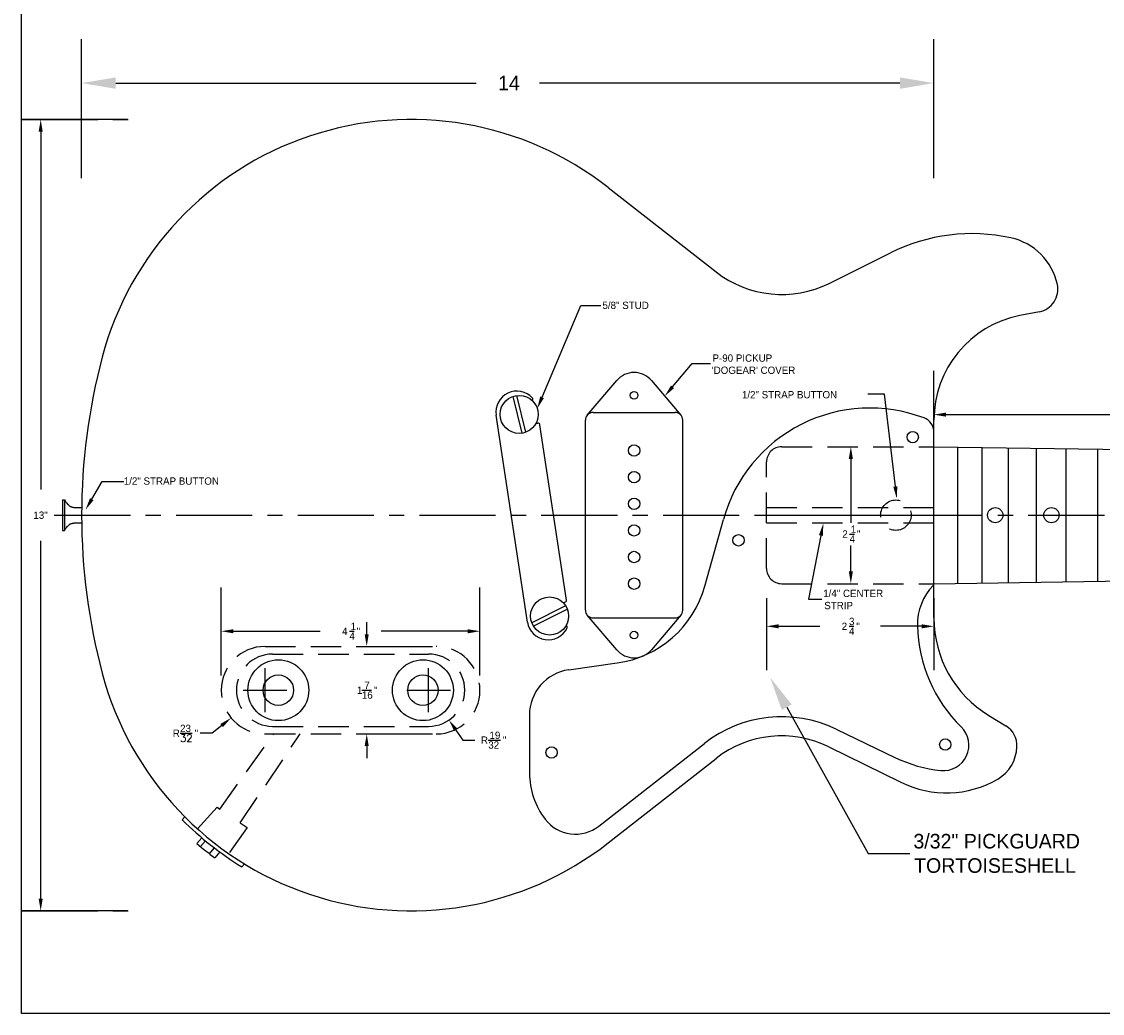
# Model space of a CAD drawing. Extents: x 0.2 to 41.2, y 0.2 to 29.2.
# Tile 1 of 12: x 0.2 to 18, y 0.2 to 16.5. Entities that reach past the tile are written whole.
import ezdxf

# ---------------------------------------------------------------- set-up
doc = ezdxf.new("R2010")
doc.units = 0
doc.linetypes.add('CENTER', pattern=[2, 1.25, -0.25, 0.25, -0.25])
doc.linetypes.add('DASHED', pattern=[0.75, 0.5, -0.25])
doc.layers.get('0').update_dxf_attribs({"linetype": 'CONTINUOUS'})
doc.layers.get('DEFPOINTS').update_dxf_attribs({"linetype": 'CONTINUOUS'})
for name, color, linetype in [('FILLS', 5, 'CONTINUOUS'), ('MAIN', 7, 'CONTINUOUS'), ('TITLEBLOCK', 7, 'CONTINUOUS')]:
    doc.layers.add(name, color=color, linetype=linetype)
doc.styles.add('ROMANC', font='romanc')
doc.dimstyles.get("Standard").update_dxf_attribs({"dimtxt": 0.18, "dimasz": 0.18, "dimexe": 0.18, "dimexo": 0.0625, "dimgap": 0.09, "dimtad": 0, "dimtih": 1, "dimtoh": 1, "dimzin": 0, "dimcen": 0.09, "dimazin": 3, "dimtfac": 1, "dimtofl": 0, "dimtmove": 0, "dimatfit": 3})

# ---------------------------------------------------------------- blocks, each defined once
blk = doc.blocks.new('*D1')
at = {"color": 0, "linetype": 'BYBLOCK'}
for p, q in [((1.236, 13.973), (1.236, 16.253)), ((15.236, 13.973), (15.236, 16.253)), ((1.796, 15.533), (7.716, 15.533)), ((14.676, 15.533), (8.756, 15.533))]:
    blk.add_line(p, q, dxfattribs=at)
for points in [[(1.796, 15.626), (1.796, 15.439), (1.236, 15.533)], [(14.676, 15.626), (14.676, 15.439), (15.236, 15.533)]]:
    blk.add_solid(points, dxfattribs=at)
at = {"layer": 'DEFPOINTS', "color": 0, "linetype": 'BYBLOCK'}
for p in [(15.236, 15.533), (1.236, 13.733), (15.236, 13.733)]:
    blk.add_point(p, dxfattribs=at)
at = {"color": 0, "linetype": 'CONTINUOUS'}
blk.add_text('14', height=0.24, dxfattribs=at).set_placement((8.076, 15.413))
blk = doc.blocks.new('*D2')
at = {"color": 0, "linetype": 'BYBLOCK'}
for p, q in [((3.529, 5.799), (3.529, 7.248)), ((7.779, 5.799), (7.779, 7.248)), ((3.729, 6.528), (5.154, 6.528)), ((7.579, 6.528), (6.154, 6.528))]:
    blk.add_line(p, q, dxfattribs=at)
at = {"color": 0, "linetype": 'CONTINUOUS'}
blk.add_polyline3d([(5.634, 6.528, 0), (5.714, 6.528, 0)], dxfattribs=at)
at = {"color": 0, "linetype": 'BYBLOCK'}
for points in [[(3.729, 6.561), (3.729, 6.494), (3.529, 6.528)], [(7.579, 6.561), (7.579, 6.494), (7.779, 6.528)]]:
    blk.add_solid(points, dxfattribs=at)
at = {"layer": 'DEFPOINTS', "color": 0, "linetype": 'BYBLOCK'}
for p in [(7.779, 6.528), (3.529, 5.559), (7.779, 5.559)]:
    blk.add_point(p, dxfattribs=at)
at = {"color": 0, "linetype": 'CONTINUOUS'}
for s, p in [('4', (5.514, 6.468)), ('1', (5.654, 6.548)), ('"', (5.754, 6.468)), ('4', (5.634, 6.388))]:
    blk.add_text(s, height=0.12, dxfattribs=at).set_placement(p)
blk = doc.blocks.new('*D3')
at = {"color": 0, "linetype": 'BYBLOCK'}
for p, q in [((5.919, 6.478), (5.919, 6.678)), ((5.894, 6.278), (6.639, 6.278)), ((5.894, 4.841), (6.639, 4.841)), ((5.919, 4.641), (5.919, 4.441))]:
    blk.add_line(p, q, dxfattribs=at)
at = {"color": 0, "linetype": 'CONTINUOUS'}
blk.add_polyline3d([(5.839, 5.559, 0), (5.999, 5.559, 0)], dxfattribs=at)
at = {"color": 0, "linetype": 'BYBLOCK'}
for points in [[(5.885, 6.478), (5.952, 6.478), (5.919, 6.278)], [(5.885, 4.641), (5.952, 4.641), (5.919, 4.841)]]:
    blk.add_solid(points, dxfattribs=at)
at = {"layer": 'DEFPOINTS', "color": 0, "linetype": 'BYBLOCK'}
for p in [(5.654, 6.278), (5.919, 6.278), (5.654, 4.841)]:
    blk.add_point(p, dxfattribs=at)
at = {"color": 0, "linetype": 'CONTINUOUS'}
for s, p in [('7', (5.879, 5.579)), ('1', (5.759, 5.499)), ('16', (5.839, 5.419)), ('"', (6.039, 5.499))]:
    blk.add_text(s, height=0.12, dxfattribs=at).set_placement(p)
blk = doc.blocks.new('*D4')
at = {"color": 0, "linetype": 'BYBLOCK'}
for p, q in [((12.486, 7.069), (12.486, 5.889)), ((15.236, 7.069), (15.236, 5.889)), ((12.686, 6.609), (13.361, 6.609)), ((15.036, 6.609), (14.361, 6.609))]:
    blk.add_line(p, q, dxfattribs=at)
at = {"color": 0, "linetype": 'CONTINUOUS'}
blk.add_polyline3d([(13.841, 6.609, 0), (13.921, 6.609, 0)], dxfattribs=at)
at = {"color": 0, "linetype": 'BYBLOCK'}
for points in [[(12.686, 6.642), (12.686, 6.575), (12.486, 6.609)], [(15.036, 6.642), (15.036, 6.575), (15.236, 6.609)]]:
    blk.add_solid(points, dxfattribs=at)
at = {"layer": 'DEFPOINTS', "color": 0, "linetype": 'BYBLOCK'}
for p in [(12.486, 7.309), (15.236, 7.309), (12.486, 6.609)]:
    blk.add_point(p, dxfattribs=at)
at = {"color": 0, "linetype": 'CONTINUOUS'}
for s, p in [('3', (13.841, 6.629)), ('2', (13.721, 6.549)), ('4', (13.841, 6.469)), ('"', (13.961, 6.549))]:
    blk.add_text(s, height=0.12, dxfattribs=at).set_placement(p)
blk = doc.blocks.new('*D5')
at = {"color": 0, "linetype": 'BYBLOCK'}
for p, q in [((15.236, 9.799), (15.236, 10.806)), ((33.33, 9.524), (33.33, 10.806)), ((15.436, 10.086), (23.683, 10.086)), ((33.13, 10.086), (24.883, 10.086))]:
    blk.add_line(p, q, dxfattribs=at)
at = {"color": 0, "linetype": 'CONTINUOUS'}
blk.add_polyline3d([(24.243, 10.086, 0), (24.443, 10.086, 0)], dxfattribs=at)
at = {"color": 0, "linetype": 'BYBLOCK'}
for points in [[(15.436, 10.12), (15.436, 10.053), (15.236, 10.086)], [(33.13, 10.12), (33.13, 10.053), (33.33, 10.086)]]:
    blk.add_solid(points, dxfattribs=at)
at = {"layer": 'DEFPOINTS', "color": 0, "linetype": 'BYBLOCK'}
for p in [(33.33, 10.086), (15.236, 9.559), (33.33, 9.284)]:
    blk.add_point(p, dxfattribs=at)
at = {"color": 0, "linetype": 'CONTINUOUS'}
for s, p in [('18', (24.043, 10.026)), ('3', (24.303, 10.106)), ('"', (24.483, 10.026)), ('32', (24.243, 9.946))]:
    blk.add_text(s, height=0.12, dxfattribs=at).set_placement(p)

msp = doc.modelspace()

# ---------------------------------------------------------------- linework, layer by layer
at = {"color": 0, "linetype": 'BYBLOCK'}
for p, q in [((1.98822, 14.934391), (0.25, 14.934391)), ((1.98822, 14.934391), (0.25, 14.934391)), ((0.563174, 14.734391), (0.563174, 8.854391)), ((13.871063, 9.359391), (13.871063, 8.309391)), ((0.563174, 2.134391), (0.563174, 8.014391)), ((13.871063, 7.509391), (13.871063, 7.934391)), ((4.248151, 5.199391), (4.248151, 5.919391)), ((6.935651, 5.199391), (6.935651, 5.919391)), ((3.888151, 5.559391), (4.608151, 5.559391)), ((6.575651, 5.559391), (7.295651, 5.559391)), ((3.536132, 4.978761), (3.381135, 4.852365)), ((3.381135, 4.852365), (3.181135, 4.852365)), ((7.383534, 4.904075), (7.496387, 4.738955)), ((7.496387, 4.738955), (7.696387, 4.738955)), ((1.98822, 1.934391), (0.25, 1.934391)), ((1.74822, 1.934391), (0.25, 1.934391))]:
    msp.add_line(p, q, dxfattribs=at)
at = {"color": 0, "linetype": 'CONTINUOUS'}
for points in [[(13.851063, 8.125032, 0), (13.931063, 8.125032, 0)], [(7.91537, 4.738955, 0), (8.11537, 4.738955, 0)]]:
    msp.add_polyline3d(points, dxfattribs=at)
at = {"color": 0, "linetype": 'BYBLOCK'}
for points in [[(0.529841, 14.734391), (0.596508, 14.734391), (0.563174, 14.934391)], [(13.83773, 9.359391), (13.904397, 9.359391), (13.871063, 9.559391)], [(13.83773, 7.509391), (13.904397, 7.509391), (13.871063, 7.309391)], [(3.515066, 5.004594), (3.557198, 4.952928), (3.691129, 5.105157)], [(7.411054, 4.922883), (7.356014, 4.885266), (7.270682, 5.069194)], [(0.529841, 2.134391), (0.596508, 2.134391), (0.563174, 1.934391)]]:
    msp.add_solid(points, dxfattribs=at)
at = {"layer": 'DEFPOINTS', "color": 0, "linetype": 'BYBLOCK'}
for p in [(0.563174, 14.934391), (0.59047, 14.934391), (2.22822, 14.934391), (2.22822, 14.934391), (13.871063, 9.559391), (14.137796, 9.559391), (14.137796, 7.309391), (4.248151, 5.559391), (6.935651, 5.559391), (3.691129, 5.105157), (7.270682, 5.069194), (1.98822, 1.934391), (2.22822, 1.934391)]:
    msp.add_point(p, dxfattribs=at)
at = {"layer": 'FILLS'}
msp.add_line((0.25, 0.5), (0.25, 1.5), dxfattribs=at)
at = {"layer": 'MAIN', "linetype": 'CENTER'}
for p, q in [((0.25, 14.934391), (2.22822, 14.934391)), ((0.786422, 8.434391), (41.25, 8.434391)), ((0.25, 1.934391), (2.22822, 1.934391))]:
    msp.add_line(p, q, dxfattribs=at)
at = {"layer": 'MAIN'}
for p, q in [((9.884397, 13.81888), (11.657607, 12.431228)), ((13.516561, 12.243059), (14.522993, 12.744531)), ((16.969655, 11.777671), (16.645883, 11.713539)), ((9.540798, 10.078), (10.025574, 10.646469)), ((10.596246, 10.646469), (11.081022, 10.078)), ((8.31795, 10.384808), (8.468222, 9.781371)), ((8.378598, 10.399911), (8.52887, 9.796474)), ((9.63591, 10.121891), (10.98591, 10.121891)), ((8.559139, 6.678923), (8.046083, 10.07792)), ((8.698595, 9.942554), (8.729495, 9.947218)), ((9.51091, 6.871891), (9.51091, 9.996891)), ((11.11091, 6.871891), (11.11091, 9.996891)), ((15.23591, 6.746891), (15.23591, 9.996891)), ((15.23591, 8.434391), (15.23591, 9.996891)), ((9.199761, 7.041082), (8.765059, 9.920983)), ((15.23591, 9.559391), (33.51716, 9.281541)), ((15.62596, 7.315319), (15.62596, 9.553463)), ((16.02596, 7.321399), (16.02596, 9.547383)), ((16.46096, 7.32801), (16.46096, 9.540772)), ((16.922178, 7.33502), (16.922178, 9.533762)), ((17.410822, 7.342447), (17.410822, 9.526335)), ((17.928523, 7.350315), (17.928523, 9.518467)), ((0.92341, 8.684391), (0.92341, 8.184391)), ((0.92341, 8.684391), (0.95466, 8.684391)), ((0.95466, 8.684391), (0.95466, 8.184391)), ((11.47341, 7.270818), (11.776766, 8.363381)), ((12.48591, 8.434391), (15.23591, 8.434391)), ((0.92341, 8.184391), (0.95466, 8.184391)), ((15.23591, 7.309391), (33.51716, 7.587241)), ((9.186202, 6.947246), (8.632223, 6.664713)), ((9.142625, 7.000854), (9.173525, 7.005518)), ((9.214598, 6.891569), (8.660618, 6.609036)), ((10.025574, 6.222313), (9.540798, 6.790782)), ((9.63591, 6.746891), (10.98591, 6.746891)), ((11.081022, 6.790782), (10.596246, 6.222313)), ((9.23715, 5.894096), (10.031619, 6.006157)), ((8.591901, 5.151447), (8.591901, 4.20052)), ((16.13558, 5.145531), (16.417917, 4.973569)), ((2.852904, 4.852365), (3.052904, 4.852365)), ((13.627836, 4.919157), (14.60456, 4.450835)), ((9.731707, 3.327227), (11.465018, 4.683654)), ((13.509884, 4.629032), (14.692983, 4.045808)), ((9.884397, 3.049902), (11.657607, 4.437554)), ((2.928645, 3.480033), (2.888343, 3.431934)), ((3.210241, 3.134904), (3.129959, 3.039089)), ((3.189613, 2.989179), (3.269137, 3.085621)), ((3.334276, 2.869894), (3.413799, 2.966335)), ((3.504601, 2.902324), (3.42416, 2.806319)), ((3.910272, 2.705277), (3.869689, 2.656843))]:
    msp.add_line(p, q, dxfattribs=at)
at = {"layer": 'MAIN', "linetype": 'DASHED'}
for p, q in [((12.73591, 9.559391), (15.23591, 9.559391)), ((12.48591, 7.559391), (12.48591, 9.309391)), ((12.48591, 8.559391), (15.23591, 8.559391)), ((12.48591, 8.309391), (15.23591, 8.309391)), ((12.73591, 7.309391), (15.23591, 7.309391)), ((4.248151, 6.278141), (7.060651, 6.278141)), ((4.373151, 6.153141), (6.935651, 6.153141)), ((3.508378, 3.605539), (4.38547, 4.840641)), ((3.838998, 3.379938), (4.827948, 4.840641)), ((4.248151, 4.840641), (7.060651, 4.840641)), ((4.373151, 4.965641), (6.935651, 4.965641)), ((3.13758, 3.281418), (3.463705, 3.636022)), ((3.463705, 3.636022), (3.508378, 3.605539)), ((3.838998, 3.379938), (3.953835, 3.301579)), ((3.953835, 3.301579), (3.648464, 2.876266))]:
    msp.add_line(p, q, dxfattribs=at)
at = {"layer": 'MAIN'}
for points in [[(0.95466, 8.684391, 0.006821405), (0.972551, 8.658849, 0.011027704), (0.984175, 8.643454, 0.001114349), (1.005261, 8.616893, 0.006931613), (1.008719, 8.612678, 0.025565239), (1.01845, 8.602276, 0.020704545), (1.031598, 8.5906, 0.03509428), (1.043053, 8.582514, 0.033453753), (1.056116, 8.575753, 0.027952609), (1.071123, 8.570193, 0.03007106), (1.085578, 8.566674, 0.013171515), (1.107086, 8.563372, 0.017617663), (1.12329, 8.561897, 0.004047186), (1.128471, 8.561651, 0.000475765), (1.172556, 8.559958, 0.00715131), (1.196674, 8.5594, 0.004311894), (1.236682, 8.559391)], [(0.95466, 8.184391, -0.006821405), (0.972551, 8.209933, -0.011027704), (0.984175, 8.225328, -0.001114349), (1.005261, 8.251888, -0.006931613), (1.008719, 8.256103, -0.025565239), (1.01845, 8.266505, -0.020704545), (1.031598, 8.278182, -0.03509428), (1.043053, 8.286268, -0.033453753), (1.056116, 8.293028, -0.027952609), (1.071123, 8.298588, -0.03007106), (1.085578, 8.302108, -0.013171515), (1.107086, 8.30541, -0.017617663), (1.12329, 8.306885, -0.004047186), (1.128471, 8.307131, -0.000475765), (1.172556, 8.308824, -0.00715131), (1.196674, 8.309382, -0.004311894), (1.236682, 8.309391)]]:
    msp.add_lwpolyline(points, format="xyb", dxfattribs=at)
at = {"layer": 'MAIN', "linetype": 'CONTINUOUS'}
for points in [[(8.798479, 10.371107, 0), (9.43432, 11.878241, 0)], [(9.43432, 11.878241, 0), (9.76187, 11.878241, 0)], [(10.943005, 10.543922, 0), (11.263141, 10.923686, 0)], [(11.263141, 10.923686, 0), (11.563395, 10.923686, 0)], [(14.423306, 10.420355, 0), (14.147608, 10.420355, 0)], [(14.602056, 8.904959, 0), (14.423306, 10.420355, 0)], [(1.401629, 8.696011, 0), (1.57312, 8.987303, 0)], [(1.57312, 8.987303, 0), (1.927966, 8.987303, 0)], [(13.38063, 8.100916, 0), (13.178382, 7.056842, 0)], [(13.178382, 7.056842, 0), (13.391967, 7.056842, 0)], [(12.818571, 5.279876, 0), (14.156499, 2.878151, 0)], [(14.156499, 2.878151, 0), (14.838895, 2.878151, 0)]]:
    msp.add_polyline3d(points, dxfattribs=at)
at = {"layer": 'MAIN'}
for centre, radius in [((8.42341, 10.090641), 0.3125), ((10.31091, 10.403141), 0.0625), ((14.887531, 9.717595), 0.09375), ((10.31091, 9.496891), 0.09375), ((10.31091, 9.059391), 0.09375), ((10.31091, 8.621891), 0.09375), ((16.24346, 8.434391), 0.125), ((17.1665, 8.434391), 0.125), ((10.31091, 8.184391), 0.09375), ((12.025781, 8.021935), 0.09375), ((10.31091, 7.746891), 0.09375), ((10.31091, 7.309391), 0.09375), ((8.92341, 6.778141), 0.3125), ((10.31091, 6.465641), 0.0625), ((4.466901, 5.559391), 0.5), ((6.841901, 5.559391), 0.5), ((4.466901, 5.559391), 0.25), ((6.841901, 5.559391), 0.25), ((8.95612, 4.535863), 0.09375), ((15.422193, 4.666176), 0.09375)]:
    msp.add_circle(centre, radius, dxfattribs=at)
at = {"layer": 'MAIN', "linetype": 'DASHED'}
msp.add_circle((14.61091, 8.434391), 0.25, dxfattribs=at)
at = {"layer": 'MAIN'}
for centre, radius, start, end in [((6.648891, 9.684391), 5.25, 51.9545117, 165.1428345), ((15.86091, 10.059391), 3, 77.7329833, 116.4855633), ((16.285846, 12.013727), 1, 12.1736358, 77.7329833), ((12.736109, 13.809391), 1.75, 231.9545117, 296.4855633), ((16.896792, 12.145524), 0.375, 281.2039046, 12.1736358), ((16.98591, 9.996891), 1.75, 101.2039046, 180), ((11.36091, 8.434391), 10.125, 165.1428345, 180), ((10.31091, 10.403141), 0.375, 40.4567334, 139.5432666), ((8.385982, 10.129225), 0.34375, 42.6419997, 188.5836215), ((8.615858, 10.340918), 0.03125, 313.7128034, 42.6419997), ((9.63591, 9.996891), 0.125, 90, 180), ((10.98591, 9.996891), 0.125, 0, 90), ((14.185637, 7.694545), 2.5, 69.1650441, 164.482397), ((8.734159, 9.916318), 0.03125, 8.5836215, 98.5836215), ((14.98591, 9.797415), 0.25, 0, 69.1650441), ((11.36091, 8.434391), 10.125, 180, 194.8571655), ((15.902326, 6.635715), 0.9375, 136.0686177, 181.2096607), ((15.20466, 7.30783), 0.03125, 316.0686177, 0), ((9.7872, 7.739004), 1.75, 278.0286384, 344.482397), ((9.168861, 7.036418), 0.03125, 278.5836215, 8.5836215), ((9.63591, 6.871891), 0.125, 180, 270), ((10.98591, 6.871891), 0.125, 270, 360), ((17.11091, 6.746891), 1.875, 180, 238.6559174), ((8.899038, 6.730228), 0.34375, 188.5836215, 334.5252432), ((9.181156, 6.595818), 0.03125, 334.5252432, 63.4544395), ((17.352003, 6.666326), 2.3875, 181.2096607, 225.7001971), ((10.31091, 6.465641), 0.375, 220.4567334, 319.5432666), ((9.341901, 5.151447), 0.75, 98.0286384, 180), ((6.648891, 7.184391), 5.25, 194.8571655, 308.0454883), ((12.736109, 3.059391), 2.0625, 64.3830726, 128.0454883), ((16.222851, 4.653297), 0.375, 356.1834537, 58.6559174), ((12.736109, 3.059391), 1.75, 63.7584333, 128.0454883), ((15.392047, 4.65787), 0.4188, 264.1921173, 45.7001971), ((15.972133, 4.640258), 0.625, 300.1096868, 358.9070326), ((15.577352, 6.47967), 2.25, 244.3830726, 264.1921173), ((9.841901, 4.20052), 1.25, 180, 217.5712273), ((15.439123, 5.559391), 1.6875, 243.7584333, 300.1096868), ((6.648891, 7.184391), 5.3125, 224.9382977, 238.4566272), ((9.346528, 3.819428), 0.625, 217.5712273, 308.0454883), ((6.648891, 7.184391), 5.4375, 229.6721914, 233.6259657)]:
    msp.add_arc(centre, radius, start, end, dxfattribs=at)
at = {"layer": 'MAIN', "linetype": 'DASHED'}
for centre, radius, start, end in [((12.73591, 9.309391), 0.25, 90, 180), ((12.73591, 7.559391), 0.25, 180, 270), ((4.248151, 5.559391), 0.71875, 90, 270), ((7.060651, 5.559391), 0.71875, 270, 90), ((4.373151, 5.559391), 0.59375, 90, 270), ((6.935651, 5.559391), 0.59375, 270, 90)]:
    msp.add_arc(centre, radius, start, end, dxfattribs=at)
at = {"layer": 'MAIN', "linetype": 'CONTINUOUS', "extrusion": (0, 0, -1)}
for points in [[(-10.968491, 10.522437), (-10.814099, 10.391006), (-10.917519, 10.565406)], [(-8.829191, 10.35815), (-8.720737, 10.186835), (-8.767767, 10.384064)], [(-14.63516, 8.908864), (-14.625484, 8.706336), (-14.568952, 8.901054)], [(-1.430354, 8.6791), (-1.300162, 8.523662), (-1.372904, 8.712923)], [(-13.347905, 8.107255), (-13.418665, 8.297266), (-13.413355, 8.094577)], [(-12.737035, 5.234455), (-12.546045, 5.769089), (-12.900107, 5.325297)]]:
    msp.add_solid(points, dxfattribs=at)
at = {"layer": 'TITLEBLOCK'}
for p, q in [((0.25, 0.25), (0.25, 29.25)), ((41.25, 0.25), (0.25, 0.25))]:
    msp.add_line(p, q, dxfattribs=at)

# ---------------------------------------------------------------- texts
at = {"color": 0, "linetype": 'CONTINUOUS'}
for s, p in [('13"', (0.443174, 8.374391)), ('2', (13.731063, 8.065032)), ('1', (13.871063, 8.145032)), ('"', (13.971063, 8.065032)), ('4', (13.851063, 7.985032)), ('R', (7.79537, 4.678955)), ('19', (7.93537, 4.758955)), ('"', (8.15537, 4.678955)), ('32', (7.91537, 4.598955))]:
    msp.add_text(s, height=0.12, dxfattribs=at).set_placement(p)
at = {"layer": 'MAIN', "linetype": 'CONTINUOUS'}
for s, height, p in [('5/8" STUD', 0.12, (9.791323, 11.821889)), ('P-90 PICKUP', 0.12, (11.598562, 10.95529)), ("'DOGEAR' COVER", 0.12, (11.587134, 10.75529)), ('1/2" STRAP BUTTON', 0.12, (12.081854, 10.353564)), ('1/2" STRAP BUTTON', 0.12, (1.927804, 8.935368)), ('1/4" CENTER', 0.12, (13.417327, 7.090139)), ('STRIP', 0.12, (13.43447, 6.890139)), ('3/32" PICKGUARD', 0.24, (14.898941, 2.959066)), ('TORTOISESHELL', 0.24, (14.910369, 2.559066))]:
    msp.add_text(s, height=height, dxfattribs=at).set_placement(p)
at = {"layer": 'MAIN', "color": 0}
for s, p in [('23', (2.852904, 4.872365)), ('R', (2.732904, 4.792365)), ('"', (3.092904, 4.792365))]:
    msp.add_text(s, height=0.12, dxfattribs=at).set_placement(p)
at = {"layer": 'MAIN', "color": 0, "style": 'ROMANC'}
msp.add_text('32', height=0.12, dxfattribs=at).set_placement((2.852904, 4.712365))

# ---------------------------------------------------------------- dimensions: what is measured, and where the dimension line sits
at = {"layer": 'MAIN'}
for base, p1, p2, override, picture, middle in [((15.23591, 15.532823), (1.23591, 13.732805), (15.23591, 13.732805), {"dimscale": 4, "dimtxt": 0.06, "dimasz": 0.14, "dimexo": 0.06, "dimdec": 5, "dimzin": 1, "dimtdec": 5, "dimtzin": 1}, '*D1', (8.23591, 15.532823)), ((33.32966, 10.086319), (15.23591, 9.559391), (33.32966, 9.284391), {"dimscale": 4, "dimtxt": 0.03, "dimasz": 0.05, "dimexo": 0.06, "dimdec": 5, "dimzin": 1, "dimpost": '"', "dimtdec": 5, "dimtzin": 1}, '*D5', (24.282785, 10.086319)), ((12.48591, 6.608605), (15.23591, 7.309391), (12.48591, 7.309391), {"dimscale": 4, "dimtxt": 0.03, "dimasz": 0.05, "dimexo": 0.06, "dimdec": 5, "dimzin": 1, "dimpost": '"', "dimtdec": 5, "dimtzin": 1}, '*D4', (13.86091, 6.608605)), ((7.779401, 6.527742), (3.529401, 5.559391), (7.779401, 5.559391), {"dimscale": 4, "dimtxt": 0.03, "dimasz": 0.05, "dimexo": 0.06, "dimdec": 5, "dimzin": 1, "dimpost": '"', "dimtdec": 5, "dimtzin": 1}, '*D2', (5.654401, 6.527742))]:
    dim = msp.add_linear_dim(base=base, p1=p1, p2=p2, dimstyle='STANDARD', override=override, dxfattribs=at)
    dim.commit()
    dim.dimension.update_dxf_attribs({"geometry": picture, "text_midpoint": middle})
dim = msp.add_linear_dim(base=(5.918719, 6.278141), p1=(5.654401, 4.840641), p2=(5.654401, 6.278141), angle=90, dimstyle='STANDARD', override={"dimscale": 4, "dimtxt": 0.03, "dimasz": 0.05, "dimexo": 0.06, "dimdec": 5, "dimzin": 1, "dimpost": '"', "dimtdec": 5, "dimtzin": 1}, dxfattribs=at)
dim.commit()
dim.dimension.update_dxf_attribs({"geometry": '*D3', "text_midpoint": (5.918719, 5.559391)})

doc.saveas('drawing.dxf')
